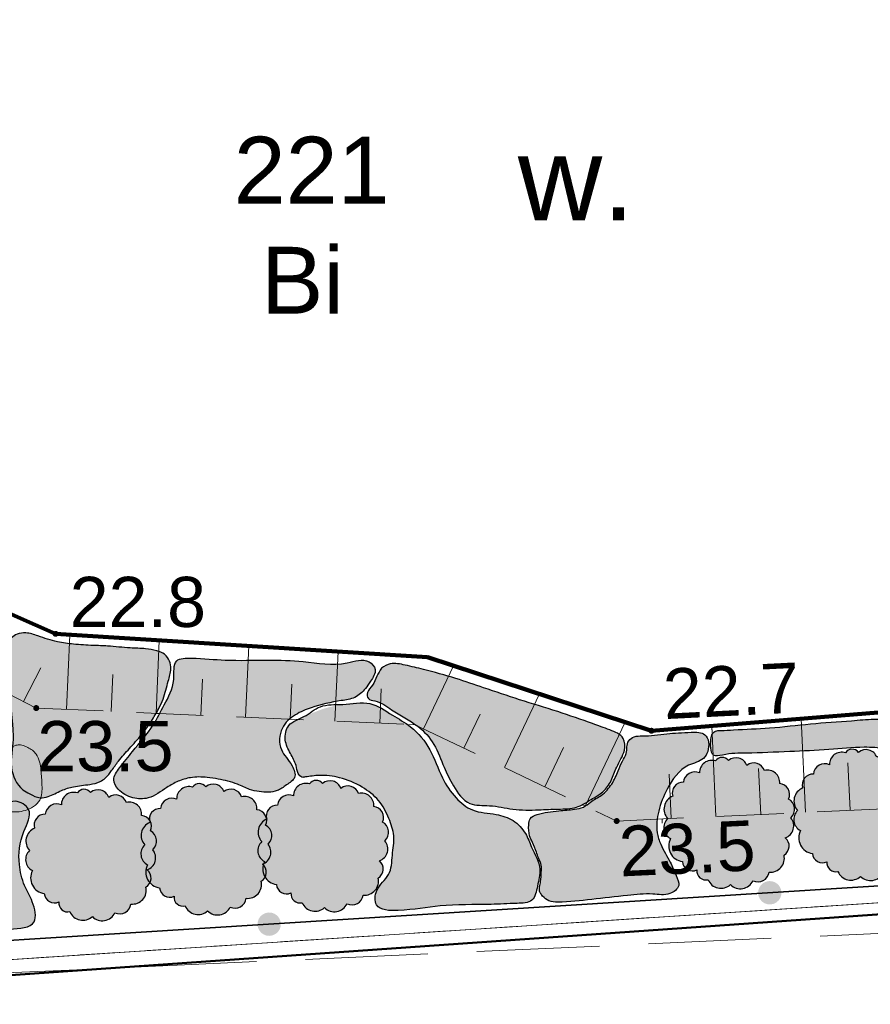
# Model space of a CAD drawing. Extents: x 5491061 to 5491264, y 5912943 to 5913063.
# Tile 35 of 58: x 5491209 to 5491222, y 5912983 to 5912997. Entities that reach past the tile are written whole.
import ezdxf
from ezdxf.enums import TextEntityAlignment as Align

# ---------------------------------------------------------------- set-up
doc = ezdxf.new("R2010")
doc.units = 0
for name, pattern in [('ACAD_ISO10W100', [18, 12, -3, 0, -3]), ('DGN Style 3', [2.568211, 1.834436, -0.733774]), ('PRZER1-1', [1, 0.5, -0.5]), ('PRZER2-1', [1.5, 1, -0.5]), ('PRZER3-1', [2, 1.5, -0.5])]:
    doc.linetypes.add(name, pattern=pattern)
doc.layers.get('0').update_dxf_attribs({"linetype": 'CONTINUOUS'})
doc.layers.add('AK_faszyna', color=7, linetype='CONTINUOUS')
doc.layers.add('AK_rośliny', color=7, linetype='CONTINUOUS')
for name, color, linetype, lineweight in [('GESBZO', 7, 'CONTINUOUS', 50), ('GESDZI', 7, 'CONTINUOUS', 18), ('GESDZI_O', 7, 'CONTINUOUS', 18), ('GESKKL', 82, 'CONTINUOUS', 18), ('GESUZY', 96, 'CONTINUOUS', 18), ('GESUZY_O', 96, 'CONTINUOUS', 18), ('GSLKOG', 7, 'CONTINUOUS', 35), ('GSPWPN', 7, 'CONTINUOUS', 13), ('GSPWPN_O', 7, 'CONTINUOUS', 13), ('GSSWWS', 141, 'CONTINUOUS', 18), ('GSSWWS_O', 141, 'CONTINUOUS', 18), ('GSSZSN', 7, 'CONTINUOUS', 18)]:
    doc.layers.add(name, color=color, linetype=linetype, lineweight=lineweight)
doc.styles.add('Arial', font='arial.ttf')
doc.linetypes.add('OGRODZENIE2', pattern='A,6.35,-2.54,[132,ltypeshp.shx,S=2.54,R=0,X=-2.54,Y=0],-2.54,25.4', length=36.83)

# ---------------------------------------------------------------- blocks, each defined once
blk = doc.blocks.new('D_GSPWPN1')
blk.add_hatch(color=0).paths.add_polyline_path([(-0.045, 0), (-0.043467, -0.011647), (-0.038971, -0.0225), (-0.03182, -0.03182), (-0.0225, -0.038971), (-0.011647, -0.043467), (0, -0.045), (0.011647, -0.043467), (0.0225, -0.038971), (0.03182, -0.03182), (0.038971, -0.0225), (0.043467, -0.011647), (0.045, 0), (0.043467, 0.011647), (0.038971, 0.0225), (0.03182, 0.03182), (0.0225, 0.038971), (0.011647, 0.043467), (0, 0.045), (-0.011647, 0.043467), (-0.0225, 0.038971), (-0.03182, 0.03182), (-0.038971, 0.0225), (-0.043467, 0.011647)])
blk = doc.blocks.new('D_KOLO')
blk.add_hatch(color=0).paths.add_polyline_path([(-0.175, 0), (-0.169037, -0.045293), (-0.151554, -0.0875), (-0.123744, -0.123744), (-0.0875, -0.151554), (-0.045293, -0.169037), (0, -0.175), (0.045293, -0.169037), (0.0875, -0.151554), (0.123744, -0.123744), (0.151554, -0.0875), (0.169037, -0.045293), (0.175, 0), (0.169037, 0.045293), (0.151554, 0.0875), (0.123744, 0.123744), (0.0875, 0.151554), (0.045293, 0.169037), (0, 0.175), (-0.045293, 0.169037), (-0.0875, 0.151554), (-0.123744, 0.123744), (-0.151554, 0.0875), (-0.169037, 0.045293)])

msp = doc.modelspace()

# ---------------------------------------------------------------- hatches: boundary and pattern name
at = {"layer": 'AK_rośliny', "linetype": 'Continuous', "lineweight": -3, "true_color": 0xdfd1a7, "transparency": 33554534}
h = msp.add_hatch(color=9, dxfattribs=at)
h.dxf.hatch_style = 1
edge = h.paths.add_edge_path()
edge.add_line((5491208.61678, 5912987.86215), (5491208.61662, 5912987.862))
edge.add_spline(control_points=[(5491208.61662, 5912987.862), (5491208.64913, 5912987.92056), (5491208.71491, 5912988.03905), (5491208.95356, 5912988.08372), (5491209.21711, 5912987.97834), (5491209.51242, 5912987.89694), (5491209.83818, 5912987.88346), (5491210.16389, 5912987.87198), (5491210.49002, 5912987.83096), (5491210.77259, 5912987.82916), (5491211.00837, 5912987.76778), (5491211.11268, 5912987.53853), (5491211.02296, 5912987.30075), (5491210.96502, 5912987.01728), (5491210.8019, 5912986.75213), (5491210.57024, 5912986.43769), (5491210.29744, 5912986.17381), (5491210.08829, 5912985.82306), (5491209.75485, 5912985.78511), (5491209.46435, 5912985.74116), (5491209.17687, 5912985.54498), (5491208.90996, 5912985.68797), (5491208.71985, 5912985.80796), (5491208.64877, 5912986.04421), (5491208.74026, 5912986.34769), (5491208.69943, 5912986.74456), (5491208.69744, 5912987.1453), (5491208.5433, 5912987.3936), (5491208.44068, 5912987.5922), (5491208.48519, 5912987.75514), (5491208.58639, 5912987.81196), (5491208.60665, 5912987.85246), (5491208.61673, 5912987.8621), (5491208.61678, 5912987.86215)], knot_values=[0, 0, 0, 0, 0.19214774, 0.38881563, 0.65640828, 1.03918147, 1.30116639, 1.63134402, 2.01852473, 2.28085696, 2.489596, 2.70372384, 2.94025765, 3.22841758, 3.57165818, 3.85968432, 4.39715097, 4.73165447, 4.99433444, 5.34332659, 5.63414854, 5.93805558, 6.16775505, 6.2851948, 6.64733486, 7.08237268, 7.48342318, 7.81684259, 7.94218253, 8.14727545, 8.23677311, 8.27839677, 8.27861615, 8.27861615, 8.27861615, 8.27861615], degree=3, periodic=0)
at = {"layer": 'AK_rośliny', "linetype": 'Continuous', "lineweight": -3, "true_color": 0xad9f8a, "transparency": 33554534}
h = msp.add_hatch(color=253, dxfattribs=at)
h.dxf.hatch_style = 1
edge = h.paths.add_edge_path()
edge.add_spline(control_points=[(5491210.31649, 5912986.04776), (5491210.27266, 5912985.9881), (5491210.1956, 5912985.88322), (5491210.30791, 5912985.68407), (5491210.50066, 5912985.58111), (5491210.78455, 5912985.57306), (5491210.98522, 5912985.73596), (5491211.19004, 5912985.85058), (5491211.39438, 5912985.91254), (5491211.60008, 5912985.91039), (5491211.83387, 5912985.87015), (5491212.05121, 5912985.82271), (5491212.24298, 5912985.72159), (5491212.44204, 5912985.67946), (5491212.65146, 5912985.67071), (5491212.80797, 5912985.78976), (5491212.97387, 5912985.89083), (5491212.88997, 5912986.13007), (5491212.69041, 5912986.30058), (5491212.70778, 5912986.651), (5491212.93431, 5912986.8487), (5491213.24326, 5912986.97703), (5491213.54489, 5912987.04122), (5491213.84086, 5912987.0792), (5491213.9843, 5912987.20986), (5491214.07482, 5912987.35173), (5491214.18072, 5912987.50381), (5491214.003, 5912987.70671), (5491213.59845, 5912987.54813), (5491213.10786, 5912987.64779), (5491212.4749, 5912987.66297), (5491211.9003, 5912987.64465), (5491211.48329, 5912987.68901), (5491211.09947, 5912987.68853), (5491211.16244, 5912987.29684), (5491210.99124, 5912987.01074), (5491210.80733, 5912986.62994), (5491210.58039, 5912986.38302), (5491210.41497, 5912986.16807), (5491210.34955, 5912986.08815), (5491210.31649, 5912986.04776)], knot_values=[0, 0, 0, 0, 0.20150382, 0.35427687, 0.60920929, 0.83752504, 1.16001316, 1.34994627, 1.5439511, 1.79215647, 1.95836423, 2.2566859, 2.45458722, 2.60065966, 2.87112988, 3.03320714, 3.19838925, 3.37719281, 3.66652678, 3.98776365, 4.26895438, 4.52535883, 4.98786288, 5.19679097, 5.40123125, 5.53480685, 5.7230813, 5.8712107, 6.19635998, 6.85720457, 7.38321439, 8.09856188, 8.52998055, 8.75260524, 9.03318962, 9.44168799, 9.78284688, 10.28706159, 10.44031304, 10.59686816, 10.59686816, 10.59686816, 10.59686816], degree=3, periodic=0)
at = {"layer": 'AK_rośliny', "linetype": 'Continuous', "lineweight": -3, "true_color": 0xdfd1a7, "transparency": 33554534}
h = msp.add_hatch(color=9, dxfattribs=at)
h.dxf.hatch_style = 1
edge = h.paths.add_edge_path()
edge.add_spline(control_points=[(5491214.23253, 5912987.53768), (5491214.27548, 5912987.56327), (5491214.38389, 5912987.62787), (5491214.60922, 5912987.57746), (5491214.93017, 5912987.50314), (5491215.32554, 5912987.39109), (5491215.80104, 5912987.23081), (5491216.30725, 5912987.05852), (5491216.85303, 5912986.8951), (5491217.30863, 5912986.73837), (5491217.6281, 5912986.6198), (5491217.87167, 5912986.52643), (5491217.87973, 5912986.2642), (5491217.74534, 5912986.0818), (5491217.67969, 5912985.85501), (5491217.55302, 5912985.6744), (5491217.35467, 5912985.57025), (5491217.14888, 5912985.42461), (5491216.86638, 5912985.45447), (5491216.55515, 5912985.40506), (5491216.20433, 5912985.41202), (5491215.87398, 5912985.49556), (5491215.51305, 5912985.46795), (5491215.30463, 5912985.76372), (5491215.15537, 5912986.0678), (5491215.04103, 5912986.40467), (5491214.76493, 5912986.70908), (5491214.42418, 5912986.86953), (5491214.20671, 5912987.04522), (5491214.0226, 5912987.06254), (5491214.01107, 5912987.19659), (5491214.11451, 5912987.27785), (5491214.15566, 5912987.41638), (5491214.20747, 5912987.49813), (5491214.23253, 5912987.53768)], knot_values=[0, 0, 0, 0, 0.14580886, 0.36797423, 0.64924698, 1.15341983, 1.59093348, 2.15749336, 2.75483443, 3.30724818, 3.58142733, 3.81746994, 3.99280288, 4.27106314, 4.48694101, 4.69687207, 4.90871226, 5.15577673, 5.42495578, 5.72213741, 6.10799358, 6.46028426, 6.75599139, 7.11496378, 7.42687824, 7.79982124, 8.16358654, 8.62537297, 8.91033464, 9.01430862, 9.10222105, 9.23467213, 9.38440202, 9.52468138, 9.52468138, 9.52468138, 9.52468138], degree=3, periodic=0)
at = {"layer": 'AK_rośliny', "linetype": 'Continuous', "lineweight": -3, "true_color": 0x008e74, "transparency": 33554534}
h = msp.add_hatch(color=124, dxfattribs=at)
h.dxf.hatch_style = 1
edge = h.paths.add_edge_path()
edge.add_spline(control_points=[(5491213.09593, 5912985.90935), (5491213.16437, 5912985.91948), (5491213.33421, 5912985.9446), (5491213.62994, 5912985.90842), (5491213.93537, 5912985.77704), (5491214.20608, 5912985.57316), (5491214.34394, 5912985.30345), (5491214.43929, 5912985.02243), (5491214.38815, 5912984.74145), (5491214.38129, 5912984.42555), (5491214.14181, 5912984.26345), (5491214.11781, 5912983.91179), (5491214.6277, 5912983.90146), (5491215.13015, 5912984.00907), (5491215.7602, 5912983.9933), (5491216.19103, 5912984.01758), (5491216.51748, 5912984.02608), (5491216.56539, 5912984.29451), (5491216.63659, 5912984.56215), (5491216.4855, 5912984.81908), (5491216.39442, 5912985.08288), (5491216.21095, 5912985.27679), (5491215.9199, 5912985.36837), (5491215.59882, 5912985.37386), (5491215.32046, 5912985.60145), (5491215.11182, 5912985.91709), (5491214.98577, 5912986.32668), (5491214.71211, 5912986.65352), (5491214.37955, 5912986.83817), (5491214.06249, 5912987.05714), (5491213.68862, 5912987.00455), (5491213.35619, 5912986.93835), (5491213.09807, 5912986.81715), (5491212.82403, 5912986.7191), (5491212.76913, 5912986.45607), (5491212.86583, 5912986.26459), (5491212.95852, 5912986.10636), (5491212.97303, 5912985.97708), (5491213.03129, 5912985.8949), (5491213.07724, 5912985.90518), (5491213.09593, 5912985.90935)], knot_values=[0, 0, 0, 0, 0.20711708, 0.5140041, 0.87786744, 1.19747637, 1.50462332, 1.77472198, 2.06482578, 2.35989634, 2.65710167, 2.87043454, 3.20512113, 3.83436375, 4.59712229, 4.98625284, 5.21283023, 5.43848371, 5.69220199, 6.04531685, 6.26695339, 6.53644541, 6.80413493, 7.16522686, 7.46783323, 7.83397853, 8.29271088, 8.74154225, 9.0639613, 9.44067566, 9.84872822, 10.13815826, 10.45808696, 10.71954015, 10.94311125, 11.15890077, 11.35659033, 11.47954995, 11.5577325, 11.61131363, 11.61131363, 11.61131363, 11.61131363], degree=3, periodic=0)
at = {"layer": 'AK_rośliny', "linetype": 'Continuous', "lineweight": -3, "true_color": 0xf1e19b, "transparency": 33554534}
h = msp.add_hatch(color=41, dxfattribs=at)
h.dxf.hatch_style = 1
edge = h.paths.add_edge_path()
edge.add_spline(control_points=[(5491219.29764, 5912986.60367), (5491219.27403, 5912986.60398), (5491219.2312, 5912986.60455), (5491219.17048, 5912986.55527), (5491219.15695, 5912986.45826), (5491219.14211, 5912986.3511), (5491219.20197, 5912986.22036), (5491219.423, 5912986.24923), (5491219.77734, 5912986.27387), (5491220.31946, 5912986.2873), (5491220.90535, 5912986.30974), (5491221.37568, 5912986.36461), (5491221.70457, 5912986.34516), (5491221.90366, 5912986.27244), (5491222.10742, 5912986.28473), (5491222.15827, 5912986.47989), (5491222.17638, 5912986.6376), (5491222.05834, 5912986.78195), (5491221.84372, 5912986.76896), (5491221.58265, 5912986.78118), (5491221.16838, 5912986.73892), (5491220.64854, 5912986.71211), (5491220.06226, 5912986.63385), (5491219.61456, 5912986.62388), (5491219.36877, 5912986.60363), (5491219.3019, 5912986.60367), (5491219.29764, 5912986.60367)], knot_values=[0, 0, 0, 0, 0.06892094, 0.12503076, 0.21647769, 0.34788658, 0.4590799, 0.57919781, 0.93977617, 1.58593978, 2.17396817, 2.70399229, 3.01246858, 3.13649651, 3.35654686, 3.50186524, 3.68873449, 3.81924521, 3.99900517, 4.28827397, 4.62218903, 5.23756481, 5.85422044, 6.39264339, 6.58044031, 6.59323657, 6.59323657, 6.59323657, 6.59323657], degree=3, periodic=0)
at = {"layer": 'AK_rośliny', "linetype": 'Continuous', "lineweight": -3, "true_color": 0xb35a66, "transparency": 33554534}
h = msp.add_hatch(color=13, dxfattribs=at)
h.dxf.hatch_style = 1
edge = h.paths.add_edge_path()
edge.add_spline(control_points=[(5491216.64098, 5912984.12746), (5491216.67124, 5912984.09927), (5491216.73492, 5912984.03995), (5491217.00045, 5912984.03207), (5491217.384, 5912984.07846), (5491217.85809, 5912984.13014), (5491218.24961, 5912984.17605), (5491218.51899, 5912984.123), (5491218.71785, 5912984.26974), (5491218.62604, 5912984.45937), (5491218.54745, 5912984.66067), (5491218.41383, 5912984.85992), (5491218.33419, 5912985.12091), (5491218.36492, 5912985.41436), (5491218.51035, 5912985.7661), (5491218.72747, 5912986.08836), (5491219.03327, 5912986.14183), (5491219.14306, 5912986.32338), (5491219.1202, 5912986.58466), (5491218.79619, 5912986.57531), (5491218.50139, 5912986.5625), (5491218.2156, 5912986.51719), (5491218.01576, 5912986.52475), (5491217.88876, 5912986.43578), (5491217.91634, 5912986.27341), (5491217.82341, 5912986.13928), (5491217.76675, 5912985.98044), (5491217.68354, 5912985.79563), (5491217.53865, 5912985.63116), (5491217.37168, 5912985.55241), (5491217.2558, 5912985.44643), (5491217.08582, 5912985.42184), (5491216.91176, 5912985.38777), (5491216.71976, 5912985.38999), (5491216.57841, 5912985.35434), (5491216.44375, 5912985.30474), (5491216.43122, 5912985.16693), (5491216.43255, 5912985.04376), (5491216.50129, 5912984.9156), (5491216.54313, 5912984.80442), (5491216.58066, 5912984.68973), (5491216.63167, 5912984.59524), (5491216.61887, 5912984.47287), (5491216.61885, 5912984.36406), (5491216.5961, 5912984.2716), (5491216.59094, 5912984.20214), (5491216.61763, 5912984.15848), (5491216.63478, 5912984.13569), (5491216.64098, 5912984.12746)], knot_values=[0, 0, 0, 0, 0.1200919, 0.25275845, 0.76149694, 1.30094821, 1.6791577, 1.93646272, 2.11250662, 2.26882579, 2.48569958, 2.79102713, 2.97099042, 3.29602525, 3.64539315, 4.12587067, 4.37183005, 4.49232606, 4.74576091, 4.95591245, 5.32082381, 5.6898987, 5.8080299, 5.91330831, 6.10409811, 6.23138066, 6.39207878, 6.60964448, 6.83738829, 7.02935881, 7.16022639, 7.295155, 7.52952621, 7.69870969, 7.86016724, 7.98254804, 8.07766365, 8.24089507, 8.35278875, 8.50580247, 8.59790613, 8.71622994, 8.81714996, 8.95812671, 9.04217965, 9.10423157, 9.15911336, 9.1901727, 9.1901727, 9.1901727, 9.1901727], degree=3, periodic=0)
at = {"layer": 'AK_rośliny', "linetype": 'Continuous', "lineweight": 20, "transparency": 33554534}
h = msp.add_hatch(color=8, dxfattribs=at)
h.dxf.hatch_style = 1
edge = h.paths.add_edge_path()
edge.add_spline(control_points=[(5491208.76748, 5912986.38354), (5491208.68128, 5912986.35017), (5491208.52779, 5912986.29077), (5491208.34526, 5912986.13361), (5491208.21105, 5912985.96767), (5491208.13606, 5912985.76237), (5491208.24863, 5912985.54944), (5491208.45624, 5912985.46181), (5491208.67833, 5912985.3746), (5491208.91636, 5912985.3917), (5491209.15622, 5912985.52996), (5491209.15915, 5912985.78968), (5491209.143, 5912986.01352), (5491209.11088, 5912986.24144), (5491208.96931, 5912986.34187), (5491208.87471, 5912986.38254), (5491208.81262, 5912986.39264), (5491208.77794, 5912986.38564), (5491208.76748, 5912986.38354)], knot_values=[0, 0, 0, 0, 0.27527051, 0.49013479, 0.71134078, 0.91969176, 1.09667237, 1.3716216, 1.57396252, 1.80640866, 2.07534142, 2.30042938, 2.52100108, 2.77663093, 2.93624541, 3.01335435, 3.08728013, 3.11917588, 3.11917588, 3.11917588, 3.11917588], degree=3, periodic=0)
at = {"layer": 'AK_rośliny', "linetype": 'OGRODZENIE2', "lineweight": -3, "true_color": 0x6da56f, "transparency": 33554534}
h = msp.add_hatch(color=115, dxfattribs=at)
edge = h.paths.add_edge_path()
edge.add_arc((5491220.85967, 5912985.938), 0.16906, 64.940351, 174.940351)
edge.add_arc((5491220.68431, 5912985.79269), 0.16037, 87.511802, 197.511802)
edge.add_arc((5491220.61095, 5912985.54978), 0.21029, 112.237293, 222.237293)
edge.add_arc((5491220.58136, 5912985.27353), 0.18466, 133.067048, 243.067048)
edge.add_arc((5491220.7072, 5912984.99967), 0.23625, 152.46213, 262.462129)
edge.add_arc((5491220.82869, 5912984.77866), 0.15305, 184.945169, 294.945169)
edge.add_arc((5491221.02674, 5912984.62543), 0.13429, 173.821073, 283.821073)
edge.add_arc((5491221.25273, 5912984.57598), 0.21013, 202.658861, 312.658861)
edge.add_arc((5491221.54357, 5912984.568), 0.20859, 224.631988, 334.631987)
edge.add_arc((5491221.80578, 5912984.62765), 0.16626, 243.674375, 353.674376)
edge.add_arc((5491221.9942, 5912984.81489), 0.20685, 263.568846, 373.568846)
edge.add_arc((5491222.11475, 5912984.99873), 0.15746, 300.75783, 410.75783)
edge.add_arc((5491222.15074, 5912985.30006), 0.19032, 289.527705, 399.527705)
edge.add_arc((5491222.18186, 5912985.54908), 0.17245, 312.130303, 422.130302)
edge.add_arc((5491222.11534, 5912985.77148), 0.16291, 334.571298, 444.571298)
edge.add_arc((5491221.9493, 5912985.95107), 0.18229, 354.522542, 464.522542)
edge.add_arc((5491221.74464, 5912986.07361), 0.16784, 18.737453, 128.737453)
edge.add_arc((5491221.47748, 5912986.14526), 0.17262, 20.081415, 130.081415)
edge.add_arc((5491221.27082, 5912986.20541), 0.11957, 36.984498, 146.984497)
edge.add_arc((5491221.11374, 5912986.09708), 0.18255, 71.86282, 181.86282)
h = msp.add_hatch(color=115, dxfattribs=at)
edge = h.paths.add_edge_path()
edge.add_arc((5491218.91615, 5912985.81587), 0.16906, 64.940351, 174.940351)
edge.add_arc((5491218.74078, 5912985.67056), 0.16037, 87.511802, 197.511802)
edge.add_arc((5491218.66743, 5912985.42765), 0.21029, 112.237293, 222.237293)
edge.add_arc((5491218.63783, 5912985.15139), 0.18466, 133.067048, 243.067048)
edge.add_arc((5491218.76367, 5912984.87754), 0.23625, 152.46213, 262.462129)
edge.add_arc((5491218.88516, 5912984.65652), 0.15305, 184.945169, 294.945169)
edge.add_arc((5491219.08321, 5912984.5033), 0.13429, 173.821072, 283.821073)
edge.add_arc((5491219.3092, 5912984.45385), 0.21013, 202.658861, 312.658861)
edge.add_arc((5491219.60004, 5912984.44587), 0.20859, 224.631988, 334.631987)
edge.add_arc((5491219.86225, 5912984.50552), 0.16626, 243.674375, 353.674375)
edge.add_arc((5491220.05067, 5912984.69275), 0.20685, 263.568846, 373.568846)
edge.add_arc((5491220.17122, 5912984.8766), 0.15746, 300.75783, 410.75783)
edge.add_arc((5491220.20722, 5912985.17793), 0.19032, 289.527705, 399.527705)
edge.add_arc((5491220.23833, 5912985.42695), 0.17245, 312.130303, 422.130302)
edge.add_arc((5491220.17181, 5912985.64935), 0.16291, 334.571298, 444.571298)
edge.add_arc((5491220.00577, 5912985.82893), 0.18229, 354.522542, 464.522542)
edge.add_arc((5491219.80111, 5912985.95148), 0.16784, 18.737453, 128.737453)
edge.add_arc((5491219.53396, 5912986.02313), 0.17262, 20.081415, 130.081415)
edge.add_arc((5491219.3273, 5912986.08328), 0.11957, 36.984498, 146.984498)
edge.add_arc((5491219.17021, 5912985.97495), 0.18255, 71.86282, 181.86282)
h = msp.add_hatch(color=115, dxfattribs=at)
edge = h.paths.add_edge_path()
edge.add_arc((5491209.37458, 5912985.33748), 0.16906, 64.940351, 174.940351)
edge.add_arc((5491209.19922, 5912985.19217), 0.16037, 87.511802, 197.511802)
edge.add_arc((5491209.12586, 5912984.94927), 0.21029, 112.237293, 222.237293)
edge.add_arc((5491209.09627, 5912984.67301), 0.18466, 133.067048, 243.067048)
edge.add_arc((5491209.22211, 5912984.39915), 0.23625, 152.46213, 262.462129)
edge.add_arc((5491209.3436, 5912984.17814), 0.15305, 184.945169, 294.945169)
edge.add_arc((5491209.54165, 5912984.02491), 0.13429, 173.821073, 283.821073)
edge.add_arc((5491209.76764, 5912983.97547), 0.21013, 202.658861, 312.658861)
edge.add_arc((5491210.05847, 5912983.96748), 0.20859, 224.631988, 334.631987)
edge.add_arc((5491210.32069, 5912984.02713), 0.16626, 243.674375, 353.674376)
edge.add_arc((5491210.50911, 5912984.21437), 0.20685, 263.568846, 373.568846)
edge.add_arc((5491210.62966, 5912984.39821), 0.15746, 300.75783, 410.75783)
edge.add_arc((5491210.66565, 5912984.69954), 0.19032, 289.527705, 399.527705)
edge.add_arc((5491210.69677, 5912984.94857), 0.17245, 312.130303, 422.130302)
edge.add_arc((5491210.63025, 5912985.17097), 0.16291, 334.571298, 444.571298)
edge.add_arc((5491210.46421, 5912985.35055), 0.18229, 354.522542, 464.522542)
edge.add_arc((5491210.25955, 5912985.4731), 0.16784, 18.737453, 128.737453)
edge.add_arc((5491209.99239, 5912985.54475), 0.17262, 20.081415, 130.081415)
edge.add_arc((5491209.78573, 5912985.60489), 0.11957, 36.984498, 146.984497)
edge.add_arc((5491209.62865, 5912985.49656), 0.18255, 71.86282, 181.86282)
h = msp.add_hatch(color=115, dxfattribs=at)
edge = h.paths.add_edge_path()
edge.add_arc((5491211.09809, 5912985.42297), 0.16906, 64.940351, 174.940351)
edge.add_arc((5491210.92273, 5912985.27766), 0.16037, 87.511802, 197.511802)
edge.add_arc((5491210.84937, 5912985.03476), 0.21029, 112.237293, 222.237293)
edge.add_arc((5491210.81977, 5912984.7585), 0.18466, 133.067048, 243.067048)
edge.add_arc((5491210.94561, 5912984.48465), 0.23625, 152.46213, 262.462129)
edge.add_arc((5491211.0671, 5912984.26363), 0.15305, 184.945169, 294.945169)
edge.add_arc((5491211.26516, 5912984.11041), 0.13429, 173.821073, 283.821073)
edge.add_arc((5491211.49115, 5912984.06096), 0.21013, 202.658861, 312.658861)
edge.add_arc((5491211.78198, 5912984.05298), 0.20859, 224.631988, 334.631987)
edge.add_arc((5491212.04419, 5912984.11263), 0.16626, 243.674375, 353.674376)
edge.add_arc((5491212.23261, 5912984.29986), 0.20685, 263.568846, 373.568846)
edge.add_arc((5491212.35316, 5912984.48371), 0.15746, 300.75783, 410.75783)
edge.add_arc((5491212.38916, 5912984.78504), 0.19032, 289.527705, 399.527705)
edge.add_arc((5491212.42028, 5912985.03406), 0.17245, 312.130303, 422.130302)
edge.add_arc((5491212.35376, 5912985.25646), 0.16291, 334.571298, 444.571298)
edge.add_arc((5491212.18771, 5912985.43604), 0.18229, 354.522542, 464.522542)
edge.add_arc((5491211.98306, 5912985.55859), 0.16784, 18.737453, 128.737453)
edge.add_arc((5491211.7159, 5912985.63024), 0.17262, 20.081415, 130.081415)
edge.add_arc((5491211.50924, 5912985.69039), 0.11957, 36.984498, 146.984497)
edge.add_arc((5491211.35215, 5912985.58205), 0.18255, 71.86282, 181.86282)
h = msp.add_hatch(color=115, dxfattribs=at)
edge = h.paths.add_edge_path()
edge.add_arc((5491212.84604, 5912985.47183), 0.16906, 64.940351, 174.940351)
edge.add_arc((5491212.67068, 5912985.32652), 0.16037, 87.511802, 197.511802)
edge.add_arc((5491212.59732, 5912985.08361), 0.21029, 112.237293, 222.237293)
edge.add_arc((5491212.56772, 5912984.80735), 0.18466, 133.067048, 243.067048)
edge.add_arc((5491212.69357, 5912984.5335), 0.23625, 152.46213, 262.462129)
edge.add_arc((5491212.81505, 5912984.31248), 0.15305, 184.945169, 294.945169)
edge.add_arc((5491213.01311, 5912984.15926), 0.13429, 173.821073, 283.821073)
edge.add_arc((5491213.2391, 5912984.10981), 0.21013, 202.658861, 312.658861)
edge.add_arc((5491213.52993, 5912984.10183), 0.20859, 224.631988, 334.631987)
edge.add_arc((5491213.79215, 5912984.16148), 0.16626, 243.674375, 353.674376)
edge.add_arc((5491213.98056, 5912984.34871), 0.20685, 263.568846, 373.568846)
edge.add_arc((5491214.10111, 5912984.53256), 0.15746, 300.75783, 410.75783)
edge.add_arc((5491214.13711, 5912984.83389), 0.19032, 289.527705, 399.527705)
edge.add_arc((5491214.16823, 5912985.08291), 0.17245, 312.130303, 422.130302)
edge.add_arc((5491214.10171, 5912985.30531), 0.16291, 334.571298, 444.571298)
edge.add_arc((5491213.93567, 5912985.48489), 0.18229, 354.522542, 464.522542)
edge.add_arc((5491213.73101, 5912985.60744), 0.16784, 18.737453, 128.737453)
edge.add_arc((5491213.46385, 5912985.67909), 0.17262, 20.081415, 130.081415)
edge.add_arc((5491213.25719, 5912985.73924), 0.11957, 36.984498, 146.984497)
edge.add_arc((5491213.1001, 5912985.63091), 0.18255, 71.86282, 181.86282)
at = {"layer": 'AK_rośliny', "linetype": 'Continuous', "lineweight": -3, "true_color": 0xb35a66, "transparency": 33554534}
h = msp.add_hatch(color=13, dxfattribs=at)
h.dxf.hatch_style = 1
edge = h.paths.add_edge_path()
edge.add_spline(control_points=[(5491205.58233, 5912984.16607), (5491205.66922, 5912984.1732), (5491205.92502, 5912984.1942), (5491206.28448, 5912984.40547), (5491206.67621, 5912984.61893), (5491206.96216, 5912984.9034), (5491207.33381, 5912984.97713), (5491207.65034, 5912985.16328), (5491208.0786, 5912985.227), (5491208.42985, 5912985.37891), (5491208.7263, 5912985.59957), (5491209.05264, 5912985.42109), (5491208.82953, 5912985.03044), (5491208.79011, 5912984.66272), (5491208.87569, 5912984.29035), (5491209.02605, 5912984.05226), (5491209.11295, 5912983.65504), (5491208.24947, 5912983.6173), (5491207.32762, 5912983.50466), (5491206.14344, 5912983.56704), (5491205.44041, 5912983.35064), (5491205.16401, 5912983.46457), (5491205.17208, 5912983.67015), (5491205.36982, 5912983.77347), (5491205.42416, 5912983.97243), (5491205.43444, 5912984.12108), (5491205.51273, 5912984.179), (5491205.55903, 5912984.1704), (5491205.58233, 5912984.16607)], knot_values=[0, 0, 0, 0, 0.25943062, 0.76375835, 1.21796712, 1.60702854, 1.93366315, 2.32530517, 2.69639009, 3.21071105, 3.48926604, 3.72153242, 4.0625275, 4.56399883, 4.88599402, 5.15718241, 5.45805241, 5.8377662, 7.18228994, 8.6807994, 9.22220665, 9.34126704, 9.48693228, 9.71747455, 9.95056546, 10.07527942, 10.14302827, 10.21161594, 10.21161594, 10.21161594, 10.21161594], degree=3, periodic=0)

# ---------------------------------------------------------------- linework, layer by layer
at = {"color": 251, "linetype": 'Continuous', "lineweight": 0, "true_color": 0x636466}
for p, q in [((5491209.36, 5912988.05), (5491207.66, 5912988.8)), ((5491209.36, 5912988.05), (5491207.66, 5912988.8)), ((5491214.92, 5912987.7), (5491209.36, 5912988.05)), ((5491214.92, 5912987.7), (5491209.36, 5912988.05)), ((5491218.27, 5912986.6), (5491214.92, 5912987.7)), ((5491218.27, 5912986.6), (5491214.92, 5912987.7)), ((5491227.48, 5912987.34), (5491218.27, 5912986.6)), ((5491210.91723, 5912986.85841), (5491210.86473, 5912986.86073)), ((5491212.97194, 5912986.76765), (5491212.8587, 5912986.77265)), ((5491214.73, 5912986.69), (5491214.61839, 5912986.69493)), ((5491214.76712, 5912986.6723), (5491214.73, 5912986.69)), ((5491219.17214, 5912986.67248), (5491218.27, 5912986.6)), ((5491219.17783, 5912986.54907), (5491219.17214, 5912986.67248)), ((5491217.27542, 5912985.47629), (5491217.23495, 5912985.49559)), ((5491218.43203, 5912985.28146), (5491218.35622, 5912985.27796)), ((5491204.74, 5912982.92), (5491236.23, 5912984.98))]:
    msp.add_line(p, q, dxfattribs=at)
at = {"color": 1, "linetype": 'DGN Style 3', "lineweight": 20}
msp.add_line((5491240.58332, 5912984.42907), (5491203.06583, 5912982.72552), dxfattribs=at)
at = {"color": 252, "linetype": 'Continuous', "lineweight": 0, "true_color": 0x939598}
msp.add_arc((5491219.42609, 5912985.21857), 0.99605, 176.380309, 180, dxfattribs=at)
at = {"layer": 'AK_faszyna', "color": 39, "linetype": 'ACAD_ISO10W100', "lineweight": 100, "true_color": 0x5a3624, "transparency": 33554559}
for p, q in [((5491209.36, 5912988.05), (5491207.66, 5912988.8)), ((5491214.92, 5912987.7), (5491209.36, 5912988.05)), ((5491218.27, 5912986.6), (5491214.92, 5912987.7)), ((5491227.48, 5912987.34), (5491218.27, 5912986.6))]:
    msp.add_line(p, q, dxfattribs=at)
at = {"layer": 'AK_rośliny', "linetype": 'Continuous', "lineweight": -3}
for points in [[(5491220.93128, 5912986.09115, 0.52056705), (5491220.69127, 5912985.95291, 0.52056705), (5491220.53137, 5912985.74443, 0.52056705), (5491220.45526, 5912985.40843, 0.52056705), (5491220.49772, 5912985.1089, 0.52056705), (5491220.67621, 5912984.76546, 0.52056705), (5491220.89323, 5912984.63989, 0.52056705), (5491221.05882, 5912984.49503, 0.52056705), (5491221.39512, 5912984.42145, 0.52056705), (5491221.73205, 5912984.47863, 0.52056705), (5491221.97103, 5912984.60933, 0.52056705), (5491222.19528, 5912984.86342, 0.52056705), (5491222.21436, 5912985.12069, 0.52056705), (5491222.29754, 5912985.42119, 0.52056705), (5491222.26247, 5912985.70153, 0.52056705), (5491222.13075, 5912985.93367, 0.52056705), (5491221.90359, 5912986.12753, 0.52056705), (5491221.63961, 5912986.20454, 0.52056705), (5491221.36633, 5912986.27734, 0.52056705), (5491221.17056, 5912986.27056, 0.52056705), (5491220.93128, 5912986.09115, 0.52056705)], [(5491218.98775, 5912985.96901, 0.52056705), (5491218.74775, 5912985.83078, 0.52056705), (5491218.58784, 5912985.6223, 0.52056705), (5491218.51174, 5912985.2863, 0.52056705), (5491218.55419, 5912984.98676, 0.52056705), (5491218.73268, 5912984.64333, 0.52056705), (5491218.94971, 5912984.51775, 0.52056705), (5491219.11529, 5912984.3729, 0.52056705), (5491219.45159, 5912984.29932, 0.52056705), (5491219.78852, 5912984.3565, 0.52056705), (5491220.0275, 5912984.4872, 0.52056705), (5491220.25175, 5912984.74128, 0.52056705), (5491220.27083, 5912984.99855, 0.52056705), (5491220.35401, 5912985.29906, 0.52056705), (5491220.31895, 5912985.5794, 0.52056705), (5491220.18723, 5912985.81153, 0.52056705), (5491219.96006, 5912986.0054, 0.52056705), (5491219.69608, 5912986.0824, 0.52056705), (5491219.42281, 5912986.15521, 0.52056705), (5491219.22704, 5912986.14843, 0.52056705), (5491218.98775, 5912985.96901, 0.52056705)], [(5491209.44619, 5912985.49063, 0.52056705), (5491209.20618, 5912985.35239, 0.52056705), (5491209.04628, 5912985.14391, 0.52056705), (5491208.97017, 5912984.80791, 0.52056705), (5491209.01263, 5912984.50838, 0.52056705), (5491209.19112, 5912984.16494, 0.52056705), (5491209.40814, 5912984.03937, 0.52056705), (5491209.57373, 5912983.89451, 0.52056705), (5491209.91003, 5912983.82094, 0.52056705), (5491210.24696, 5912983.87812, 0.52056705), (5491210.48594, 5912984.00882, 0.52056705), (5491210.71019, 5912984.2629, 0.52056705), (5491210.72927, 5912984.52017, 0.52056705), (5491210.81245, 5912984.82067, 0.52056705), (5491210.77738, 5912985.10101, 0.52056705), (5491210.64566, 5912985.33315, 0.52056705), (5491210.4185, 5912985.52701, 0.52056705), (5491210.15452, 5912985.60402, 0.52056705), (5491209.88124, 5912985.67683, 0.52056705), (5491209.68547, 5912985.67004, 0.52056705), (5491209.44619, 5912985.49063, 0.52056705)], [(5491211.16969, 5912985.57612, 0.52056705), (5491210.92969, 5912985.43788, 0.52056705), (5491210.76979, 5912985.22941, 0.52056705), (5491210.69368, 5912984.8934, 0.52056705), (5491210.73613, 5912984.59387, 0.52056705), (5491210.91462, 5912984.25044, 0.52056705), (5491211.13165, 5912984.12486, 0.52056705), (5491211.29724, 5912983.98001, 0.52056705), (5491211.63354, 5912983.90643, 0.52056705), (5491211.97046, 5912983.96361, 0.52056705), (5491212.20944, 5912984.09431, 0.52056705), (5491212.43369, 5912984.34839, 0.52056705), (5491212.45278, 5912984.60566, 0.52056705), (5491212.53596, 5912984.90617, 0.52056705), (5491212.50089, 5912985.1865, 0.52056705), (5491212.36917, 5912985.41864, 0.52056705), (5491212.142, 5912985.61251, 0.52056705), (5491211.87803, 5912985.68951, 0.52056705), (5491211.60475, 5912985.76232, 0.52056705), (5491211.40898, 5912985.75554, 0.52056705), (5491211.16969, 5912985.57612, 0.52056705)], [(5491212.91765, 5912985.62497, 0.52056705), (5491212.67764, 5912985.48674, 0.52056705), (5491212.51774, 5912985.27826, 0.52056705), (5491212.44163, 5912984.94226, 0.52056705), (5491212.48408, 5912984.64272, 0.52056705), (5491212.66257, 5912984.29929, 0.52056705), (5491212.8796, 5912984.17371, 0.52056705), (5491213.04519, 5912984.02886, 0.52056705), (5491213.38149, 5912983.95528, 0.52056705), (5491213.71841, 5912984.01246, 0.52056705), (5491213.95739, 5912984.14316, 0.52056705), (5491214.18164, 5912984.39724, 0.52056705), (5491214.20073, 5912984.65451, 0.52056705), (5491214.28391, 5912984.95502, 0.52056705), (5491214.24884, 5912985.23536, 0.52056705), (5491214.11712, 5912985.46749, 0.52056705), (5491213.88996, 5912985.66136, 0.52056705), (5491213.62598, 5912985.73836, 0.52056705), (5491213.3527, 5912985.81117, 0.52056705), (5491213.15693, 5912985.80439, 0.52056705), (5491212.91765, 5912985.62497, 0.52056705)]]:
    msp.add_lwpolyline(points, format="xyb", dxfattribs=at)
for points in [[(5491208.65802, 5912987.9335), (5491208.69934, 5912987.98924), (5491208.78611, 5912988.04291), (5491208.91421, 5912988.06355), (5491209.09602, 5912988.01814), (5491209.38733, 5912987.93143), (5491209.62699, 5912987.89634), (5491209.92243, 5912987.8757), (5491210.13797, 5912987.86744), (5491210.47474, 5912987.83853), (5491210.70613, 5912987.82615), (5491210.87142, 5912987.79518), (5491210.98918, 5912987.74358), (5491211.06149, 5912987.64242), (5491211.08215, 5912987.52889), (5491211.04501, 5912987.34258), (5491211.00743, 5912987.20941), (5491210.96729, 5912987.07486), (5491210.90255, 5912986.93126), (5491210.79247, 5912986.74583), (5491210.64616, 5912986.5453), (5491210.46344, 5912986.33379), (5491210.30029, 5912986.14749), (5491210.19797, 5912986.00474), (5491210.10345, 5912985.89348), (5491210.02706, 5912985.84044), (5491209.87039, 5912985.79775), (5491209.62697, 5912985.76282), (5491209.44699, 5912985.70589), (5491209.24889, 5912985.61533), (5491209.13078, 5912985.59825), (5491208.97411, 5912985.65517), (5491208.86793, 5912985.71857), (5491208.70015, 5912986.05401), (5491208.72348, 5912986.47026), (5491208.71348, 5912986.70003), (5491208.69774, 5912986.90135), (5491208.6785, 5912987.10097), (5491208.6092, 5912987.27723), (5491208.51259, 5912987.45192), (5491208.46429, 5912987.57572), (5491208.48529, 5912987.71001), (5491208.54827, 5912987.79069), (5491208.58702, 5912987.82349), (5491208.61124, 5912987.85405), (5491208.64559, 5912987.91348), (5491208.65802, 5912987.9335)], [(5491210.31649, 5912986.04776), (5491210.23106, 5912985.86526), (5491210.29587, 5912985.72692), (5491210.51535, 5912985.59723), (5491210.74367, 5912985.59576), (5491211.02499, 5912985.75341), (5491211.19199, 5912985.84389), (5491211.37813, 5912985.89859), (5491211.6263, 5912985.90223), (5491211.79054, 5912985.87671), (5491212.07886, 5912985.80013), (5491212.26135, 5912985.72355), (5491212.40369, 5912985.69073), (5491212.67376, 5912985.70531), (5491212.81245, 5912985.78919), (5491212.93289, 5912985.90223), (5491212.89639, 5912986.07727), (5491212.73581, 5912986.31795), (5491212.75041, 5912986.63885), (5491212.94749, 5912986.83942), (5491213.18107, 5912986.94517), (5491213.63141, 5912987.05054), (5491213.83439, 5912987.10004), (5491213.99173, 5912987.23058), (5491214.06837, 5912987.33998), (5491214.13772, 5912987.51502), (5491214.04647, 5912987.63171), (5491213.72165, 5912987.61713), (5491213.06106, 5912987.63536), (5491212.5355, 5912987.65724), (5491211.89774, 5912987.65753), (5491211.3895, 5912987.68641), (5491211.17052, 5912987.6463), (5491211.12673, 5912987.36915), (5491210.98439, 5912986.98626), (5491210.82015, 5912986.68723), (5491210.50993, 5912986.28975), (5491210.41504, 5912986.16941), (5491210.31649, 5912986.04776)], [(5491214.23253, 5912987.53768), (5491214.36442, 5912987.59984), (5491214.58591, 5912987.58243), (5491214.85965, 5912987.51778), (5491215.34492, 5912987.38103), (5491215.76051, 5912987.24427), (5491216.29804, 5912987.06524), (5491216.86792, 5912986.88621), (5491217.39052, 5912986.70719), (5491217.64762, 5912986.61192), (5491217.8467, 5912986.48511), (5491217.86413, 5912986.31064), (5491217.74966, 5912986.05702), (5491217.6676, 5912985.85735), (5491217.54317, 5912985.68827), (5491217.36648, 5912985.5714), (5491217.14748, 5912985.45702), (5491216.8775, 5912985.42923), (5491216.58258, 5912985.41724), (5491216.19685, 5912985.42719), (5491215.84845, 5912985.4794), (5491215.5548, 5912985.51421), (5491215.30843, 5912985.7753), (5491215.16892, 5912986.05427), (5491215.01712, 5912986.39492), (5491214.77525, 5912986.66663), (5491214.38455, 5912986.91279), (5491214.1332, 5912987.04706), (5491214.03615, 5912987.08436), (5491214.02371, 5912987.17139), (5491214.09836, 5912987.28079), (5491214.16286, 5912987.41592), (5491214.23253, 5912987.53768)], [(5491213.09593, 5912985.90935), (5491213.30178, 5912985.93221), (5491213.60675, 5912985.89793), (5491213.94221, 5912985.757), (5491214.19, 5912985.55513), (5491214.34248, 5912985.2885), (5491214.41499, 5912985.02832), (5491214.39593, 5912984.73884), (5491214.33875, 5912984.44936), (5491214.1634, 5912984.2094), (5491214.15958, 5912983.9961), (5491214.48361, 5912983.91231), (5491215.10915, 5912983.9805), (5491215.87156, 5912984.00336), (5491216.26039, 5912984.01859), (5491216.48149, 5912984.06811), (5491216.56536, 5912984.2776), (5491216.59967, 5912984.52899), (5491216.47768, 5912984.86036), (5491216.38619, 5912985.06223), (5491216.1994, 5912985.25649), (5491215.9478, 5912985.3479), (5491215.59328, 5912985.41646), (5491215.34931, 5912985.59548), (5491215.14294, 5912985.89793), (5491214.95615, 5912986.31691), (5491214.66643, 5912986.65971), (5491214.39577, 5912986.83492), (5491214.06031, 5912987.00632), (5491213.65242, 5912986.9949), (5491213.31963, 5912986.95985), (5491213.07298, 5912986.81207), (5491212.84807, 5912986.67876), (5491212.7947, 5912986.46165), (5491212.87094, 5912986.25978), (5491212.95481, 5912986.08076), (5491212.98912, 5912985.96268), (5491213.04249, 5912985.90555), (5491213.09593, 5912985.90935)], [(5491219.29764, 5912986.60367), (5491219.22917, 5912986.59579), (5491219.18534, 5912986.56075), (5491219.15904, 5912986.47317), (5491219.15612, 5912986.34179), (5491219.1993, 5912986.23309), (5491219.33144, 5912986.23669), (5491219.69083, 5912986.26589), (5491220.33657, 5912986.28924), (5491220.92387, 5912986.31844), (5491221.45274, 5912986.35347), (5491221.75954, 5912986.32136), (5491221.87934, 5912986.28924), (5491222.09556, 5912986.33012), (5491222.15108, 5912986.46441), (5491222.14815, 5912986.65126), (5491222.06342, 5912986.75052), (5491221.88518, 5912986.77388), (5491221.59591, 5912986.77388), (5491221.26282, 5912986.75052), (5491220.64922, 5912986.70381), (5491220.03562, 5912986.6425), (5491219.49798, 5912986.6133), (5491219.31043, 5912986.60369), (5491219.29764, 5912986.60367)], [(5491216.64098, 5912984.12746), (5491216.73727, 5912984.0557), (5491216.86866, 5912984.03732), (5491217.37589, 5912984.0765), (5491217.91195, 5912984.13689), (5491218.28961, 5912984.15727), (5491218.54677, 5912984.16569), (5491218.67747, 5912984.28364), (5491218.63952, 5912984.43528), (5491218.55099, 5912984.63326), (5491218.40765, 5912984.90285), (5491218.35706, 5912985.07556), (5491218.37814, 5912985.39991), (5491218.505, 5912985.72543), (5491218.82541, 5912986.08348), (5491219.0482, 5912986.18768), (5491219.11112, 5912986.29045), (5491219.06975, 5912986.54048), (5491218.86277, 5912986.57688), (5491218.49849, 5912986.55537), (5491218.1309, 5912986.52228), (5491218.01334, 5912986.5107), (5491217.9289, 5912986.44783), (5491217.89081, 5912986.26088), (5491217.83452, 5912986.14673), (5491217.77141, 5912985.99894), (5491217.67537, 5912985.80372), (5491217.52114, 5912985.63615), (5491217.35887, 5912985.53357), (5491217.25124, 5912985.45912), (5491217.12043, 5912985.42604), (5491216.88597, 5912985.40382), (5491216.71954, 5912985.38287), (5491216.56224, 5912985.34647), (5491216.45627, 5912985.28526), (5491216.43474, 5912985.19261), (5491216.44793, 5912985.02991), (5491216.49264, 5912984.92734), (5491216.54894, 5912984.78506), (5491216.58039, 5912984.69849), (5491216.62179, 5912984.58764), (5491216.62179, 5912984.48672), (5491216.61185, 5912984.3461), (5491216.59695, 5912984.26337), (5491216.59754, 5912984.20133), (5491216.6226, 5912984.1525), (5491216.64098, 5912984.12746)], [(5491205.58233, 5912984.16607), (5491205.83949, 5912984.20033), (5491206.29809, 5912984.41017), (5491206.68383, 5912984.64998), (5491206.9967, 5912984.88123), (5491207.3053, 5912984.98829), (5491207.66532, 5912985.14246), (5491208.02534, 5912985.23239), (5491208.4968, 5912985.43795), (5491208.75396, 5912985.54501), (5491208.95669, 5912985.42118), (5491208.88682, 5912985.09535), (5491208.81825, 5912984.59859), (5491208.8954, 5912984.28598), (5491209.01118, 5912984.04075), (5491209.03689, 5912983.74098), (5491208.67259, 5912983.63392), (5491207.33107, 5912983.54399), (5491205.83526, 5912983.45406), (5491205.29523, 5912983.41552), (5491205.19237, 5912983.47547), (5491205.18808, 5912983.62107), (5491205.34238, 5912983.79237), (5491205.42381, 5912984.01077), (5491205.4581, 5912984.13068), (5491205.51382, 5912984.16922), (5491205.58233, 5912984.16607)]]:
    msp.add_spline(points, degree=3, dxfattribs=at)
at = {"layer": 'AK_rośliny', "color": 18, "linetype": 'Continuous', "lineweight": 20, "true_color": 0x000000}
msp.add_spline([(5491208.76748, 5912986.38354), (5491208.51762, 5912986.26803), (5491208.35201, 5912986.13114), (5491208.21801, 5912985.95513), (5491208.16532, 5912985.75356), (5491208.2421, 5912985.5941), (5491208.47858, 5912985.45383), (5491208.67129, 5912985.39216), (5491208.90315, 5912985.4087), (5491209.12296, 5912985.56365), (5491209.15608, 5912985.78629), (5491209.141, 5912986.00634), (5491209.06873, 5912986.25154), (5491208.94376, 5912986.35083), (5491208.87237, 5912986.37997), (5491208.79896, 5912986.38869), (5491208.76748, 5912986.38354)], degree=3, dxfattribs=at)
at = {"layer": 'GESBZO', "color": 252, "linetype": 'Continuous', "lineweight": 50, "true_color": 0x939598, "elevation": 10.18}
msp.add_lwpolyline([(5491231.41, 5912980.57), (5491228.7, 5912979.26), (5491207.02, 5912977.73), (5491205.91, 5912982.75), (5491230.04, 5912984.44)], close=True, dxfattribs=at)
at = {"layer": 'GESDZI', "color": 252, "linetype": 'Continuous', "lineweight": 18, "true_color": 0x939598, "elevation": 10.22}
msp.add_lwpolyline([(5491234.92, 5912987.71), (5491222.72, 5913013.04), (5491195.8, 5912999.17), (5491198.54, 5912994.11), (5491204.74, 5912982.92), (5491236.23, 5912984.98)], close=True, dxfattribs=at)
at = {"layer": 'GESDZI', "color": 252, "linetype": 'Continuous', "lineweight": 13, "true_color": 0x939598, "elevation": 10.22, "flags": 128}
msp.add_lwpolyline([(5491245.88014, 5912969.79957), (5491238.39, 5912985.1), (5491236.23, 5912984.98), (5491204.74, 5912982.92), (5491191.11, 5912982.06), (5491193.3213, 5912961.08015)], dxfattribs=at)
at = {"layer": 'GESKKL', "color": 252, "linetype": 'PRZER3-1', "lineweight": 13, "true_color": 0x939598, "elevation": 10.06}
msp.add_lwpolyline([(5491245.88014, 5912969.79957), (5491238.39, 5912985.1), (5491236.23, 5912984.98), (5491204.74, 5912982.92), (5491191.11, 5912982.06), (5491193.3213, 5912961.08015)], dxfattribs=at)
at = {"layer": 'GESUZY', "color": 252, "linetype": 'PRZER1-1', "lineweight": 18, "true_color": 0x939598, "elevation": 10.08}
msp.add_lwpolyline([(5491234.92, 5912987.71), (5491222.72, 5913013.04), (5491195.8, 5912999.17), (5491198.54, 5912994.11), (5491204.74, 5912982.92), (5491236.23, 5912984.98)], close=True, dxfattribs=at)
at = {"layer": 'GESUZY', "color": 252, "linetype": 'PRZER1-1', "lineweight": 13, "true_color": 0x939598, "elevation": 10.08}
msp.add_lwpolyline([(5491245.88014, 5912969.79957), (5491238.39, 5912985.1), (5491236.23, 5912984.98), (5491204.74, 5912982.92), (5491191.11, 5912982.06), (5491193.3213, 5912961.08015)], dxfattribs=at)
at = {"layer": 'GSLKOG', "color": 252, "linetype": 'Continuous', "lineweight": 35, "true_color": 0x939598, "elevation": 10.18}
msp.add_lwpolyline([(5491191.60845, 5912976.85074), (5491191.0275, 5912982.35632), (5491226.59455, 5912984.5886), (5491229.9755, 5912984.79827)], dxfattribs=at)
at = {"layer": 'GSSWWS', "color": 252, "linetype": 'Continuous', "lineweight": 18, "true_color": 0x939598, "elevation": 10.06}
msp.add_lwpolyline([(5491207.66, 5912988.8), (5491209.36, 5912988.05), (5491214.92, 5912987.7), (5491218.27, 5912986.6), (5491227.48, 5912987.34), (5491229.29, 5912988.44), (5491229.81, 5912991.17), (5491228.58, 5912993.41), (5491223.98, 5912998.65), (5491221.52, 5913001.15), (5491216.98, 5913002.52), (5491211.32, 5913000.97), (5491206.02, 5912997.8), (5491204.48, 5912996.04), (5491205.61, 5912992.1)], close=True, dxfattribs=at)
at = {"layer": 'GSSZSN', "color": 251, "linetype": 'PRZER2-1', "lineweight": 18, "true_color": 0x636466, "elevation": 10.06}
for points in [[(5491207.31, 5912987.84), (5491209.07, 5912986.94), (5491214.73, 5912986.69), (5491217.75, 5912985.25), (5491227.94, 5912985.72), (5491231.16, 5912987.34), (5491231.59, 5912990.97), (5491230.24, 5912993.96), (5491224.86, 5912998.84), (5491222.76, 5913002.47), (5491217.03, 5913003.7), (5491211.32, 5913002.67), (5491204.91, 5912998.73), (5491202.83, 5912996.12), (5491204.78, 5912991.64)], [(5491207.66, 5912988.8), (5491209.36, 5912988.05), (5491214.92, 5912987.7), (5491218.27, 5912986.6), (5491227.48, 5912987.34), (5491229.29, 5912988.44), (5491229.81, 5912991.17), (5491228.58, 5912993.41), (5491223.98, 5912998.65), (5491221.52, 5913001.15), (5491216.98, 5913002.52), (5491211.32, 5913000.97), (5491206.02, 5912997.8), (5491204.48, 5912996.04), (5491205.61, 5912992.1)]]:
    msp.add_lwpolyline(points, close=True, dxfattribs=at)
at = {"layer": 'GSSZSN', "color": 251, "linetype": 'Continuous', "lineweight": 18, "true_color": 0x636466, "elevation": 10.06}
for points in [[(5491209.52427, 5912986.91994), (5491209.57359, 5912988.03655)], [(5491210.86199, 5912986.86085), (5491210.9102, 5912987.95242)], [(5491212.19972, 5912986.80176), (5491212.24682, 5912987.86828)], [(5491213.53744, 5912986.74267), (5491213.58344, 5912987.78414)], [(5491208.87875, 5912987.0378), (5491209.13698, 5912987.54279)], [(5491214.86116, 5912986.62746), (5491215.31131, 5912987.57151)], [(5491210.19313, 5912986.89039), (5491210.21751, 5912987.44244)], [(5491211.53085, 5912986.83131), (5491211.55468, 5912987.37083)], [(5491212.86858, 5912986.77222), (5491212.89186, 5912987.29921)], [(5491214.2063, 5912986.71313), (5491214.22903, 5912987.2276)], [(5491216.06982, 5912986.05114), (5491216.59394, 5912987.15035)], [(5491215.46549, 5912986.3393), (5491215.70906, 5912986.85012)], [(5491220.5722, 5912985.38017), (5491220.50764, 5912986.77979)], [(5491217.27848, 5912985.47483), (5491217.87658, 5912986.72918)], [(5491219.23459, 5912985.31847), (5491219.17214, 5912986.67248)], [(5491216.67415, 5912985.76299), (5491216.95471, 5912986.35138)], [(5491219.90339, 5912985.34932), (5491219.87164, 5912986.03773)], [(5491221.241, 5912985.41102), (5491221.2082, 5912986.12223)], [(5491218.56579, 5912985.28763), (5491218.53509, 5912985.95323)]]:
    msp.add_lwpolyline(points, dxfattribs=at)

# ---------------------------------------------------------------- block references
at = {"layer": 'GSLKOG', "color": 252, "linetype": 'Continuous', "lineweight": 35, "true_color": 0x939598, "rotation": 3.591329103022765}
for p in [(5491220.03893, 5912984.17715, 10.18), (5491220.03893, 5912984.17715, 10.18), (5491212.55366, 5912983.70736, 10.18), (5491212.55366, 5912983.70736, 10.18)]:
    msp.add_blockref('D_KOLO', p, dxfattribs=at)
at = {"layer": 'GSPWPN', "color": 252, "linetype": 'Continuous', "lineweight": 13, "true_color": 0x939598}
for p in [(5491209.36, 5912988.05, 10.08), (5491209.07, 5912986.94, 10.08), (5491218.27, 5912986.6, 10.08), (5491217.75, 5912985.25, 10.08)]:
    msp.add_blockref('D_GSPWPN1', p, dxfattribs=at)

# ---------------------------------------------------------------- texts
at = {"layer": 'GESDZI_O', "color": 251, "linetype": 'Continuous', "lineweight": 0, "true_color": 0x636466, "style": 'Arial'}
msp.add_text('221', height=1, dxfattribs=at).set_placement((5491212.02335, 5912994.4853))
at = {"layer": 'GESUZY_O', "color": 251, "linetype": 'Continuous', "lineweight": 0, "true_color": 0x636466, "style": 'Arial'}
msp.add_text('Bi', height=1, dxfattribs=at).set_placement((5491213.05307, 5912992.83878), align=Align.CENTER)
at = {"layer": 'GSPWPN_O', "color": 251, "linetype": 'Continuous', "lineweight": 0, "true_color": 0x636466, "style": 'Arial'}
for s, p in [('22.8', (5491209.57009, 5912988.15275)), ('23.5', (5491209.08376, 5912985.99565))]:
    msp.add_text(s, height=0.75, dxfattribs=at).set_placement(p)
for s, rotation, p in [('22.7', 2.851676, (5491218.46373, 5912986.77365)), ('23.5', 2.705947, (5491217.80193, 5912984.42018))]:
    msp.add_text(s, height=0.75, rotation=rotation, dxfattribs=at).set_placement(p)
at = {"layer": 'GSSWWS_O', "color": 251, "linetype": 'Continuous', "lineweight": 0, "true_color": 0x636466, "style": 'Arial'}
msp.add_text('w.', height=1.25, dxfattribs=at).set_placement((5491217.145, 5912994.23279), align=Align.CENTER)

doc.saveas('drawing.dxf')
